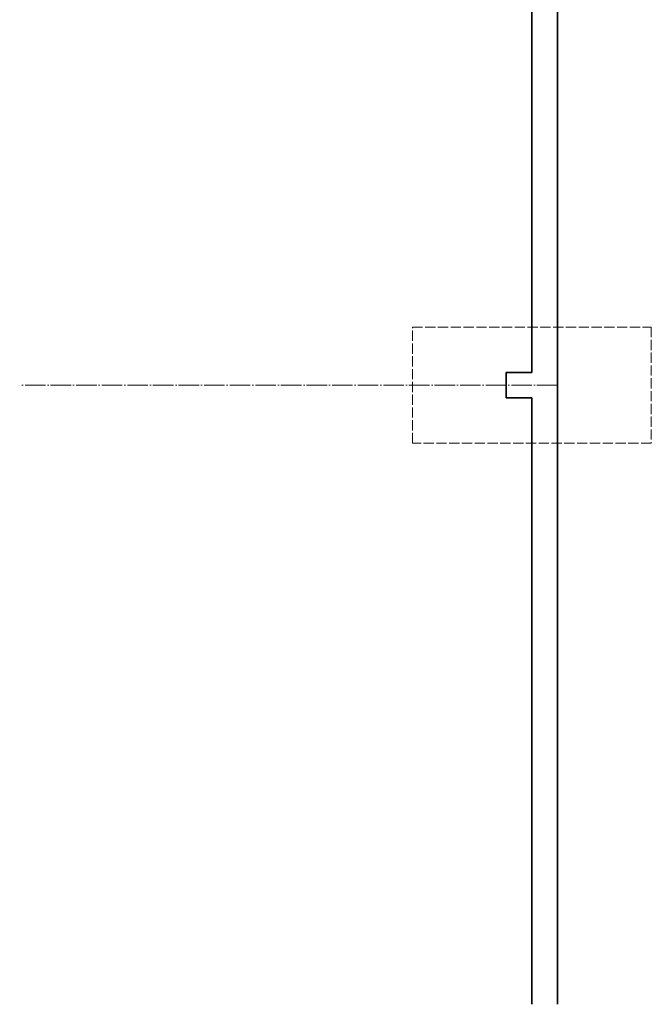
# Model space of a CAD drawing. Header units: millimetres. Extents: x -21108 to 360233, y 566 to 551167.
# Tile 10 of 38: x 162687 to 170092, y 257232 to 268778. Entities that reach past the tile are written whole.
import ezdxf

# ---------------------------------------------------------------- set-up
doc = ezdxf.new("R2010")
doc.units = ezdxf.units.MM
doc.header["$LTSCALE"] = 10
doc.linetypes.add('ACAD_ISO02W100', pattern=[15, 12, -3])
doc.linetypes.add('ACAD_ISO04W100', pattern=[30, 24, -3, 0, -3])
doc.layers.add('tlusta', color=253, linetype='Continuous', lineweight=15)
doc.layers.add('velmi_tlusta', color=253, linetype='Continuous', lineweight=35)

msp = doc.modelspace()

# ---------------------------------------------------------------- linework, layer by layer
at = {"layer": 'tlusta', "color": 8, "linetype": 'ACAD_ISO04W100'}
msp.add_line((168991.399, 264492.441), (162687.135, 264492.441), dxfattribs=at)
at = {"layer": 'tlusta', "color": 8, "linetype": 'ACAD_ISO02W100'}
msp.add_lwpolyline([(170092.055, 263811.228), (167290.744, 263811.228), (167290.744, 265173.655), (170092.055, 265173.655)], close=True, dxfattribs=at)
at = {"layer": 'velmi_tlusta', "color": 8}
for p, q in [((168991.399, 271540.417), (168991.399, 257231.738)), ((168691.399, 270342.441), (168691.399, 264642.441)), ((168691.399, 264342.441), (168691.399, 257231.738))]:
    msp.add_line(p, q, dxfattribs=at)
msp.add_lwpolyline([(168691.399, 264642.441), (168391.399, 264642.441), (168391.399, 264342.441), (168691.399, 264342.441)], dxfattribs=at)

doc.saveas('drawing.dxf')
